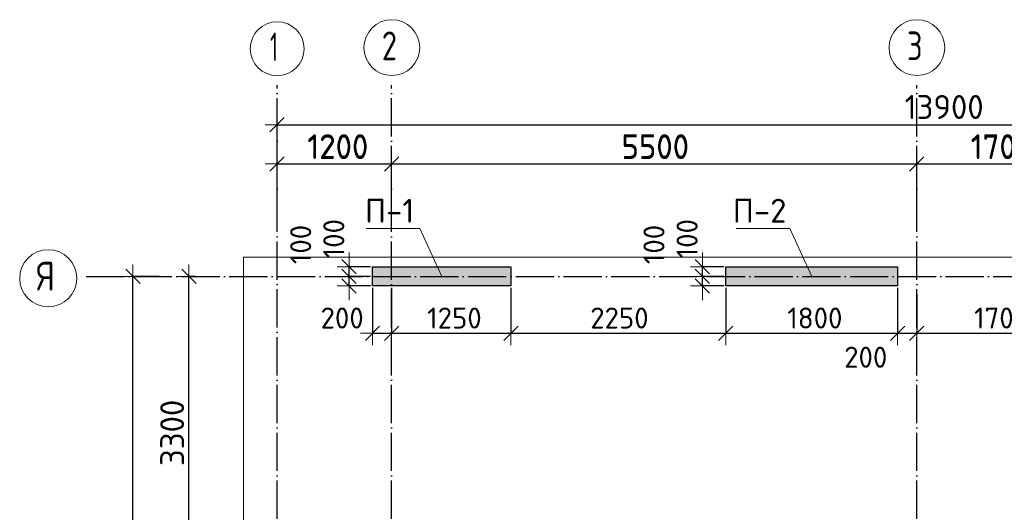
# Model space of a CAD drawing. Header units: millimetres. Extents: x -2725 to 87801, y 44707 to 71266.
# Tile 15 of 22: x 27305 to 37617, y 65311 to 70465. Entities that reach past the tile are written whole.
import ezdxf

# ---------------------------------------------------------------- set-up
doc = ezdxf.new("R2010")
doc.units = ezdxf.units.MM
doc.header["$PDMODE"] = 65
for name, pattern in [('______11', [500, 400, -50, 0, -50]), ('______3', [500, 400, -100]), ('______5', [1100, 800, -100, 100, -100])]:
    doc.linetypes.add(name, pattern=pattern)
for name, color, linetype, lineweight in [('Standard', 7, 'Continuous', 25), ('Балка_ общее', 7, '______3', 13), ('Высотная отметка (отверстия)', 7, 'Continuous', 13), ('Размерная линия_ общее', 7, 'Continuous', 13)]:
    doc.layers.add(name, color=color, linetype=linetype, lineweight=lineweight)
doc.layers.add('Осевая линия_ общее', color=7, linetype='______5', lineweight=13, true_color=0xa0a0a0)
doc.styles.add('ISOCPEUR', font='ISOCPEUR')
doc.dimstyles.new('DIMSTYLE_10', dxfattribs={"dimtxt": 220, "dimasz": 250, "dimexe": 0, "dimexo": 0, "dimgap": 110, "dimtad": 2, "dimdec": 0, "dimrnd": 5, "dimzin": 12, "dimdsep": 46, "dimtxsty": 'ISOCPEUR', "dimblk1": 'ALL_ML_STRICH', "dimblk2": 'ALL_ML_STRICH', "dimsah": 1, "dimcen": 0, "dimclrd": 7, "dimclre": 256, "dimclrt": 7, "dimadec": 0, "dimazin": 0, "dimtfac": 1, "dimtdec": 0, "dimtix": 1, "dimtmove": 2, "dimatfit": 3, "dimfxl": 0, "dimtzin": 0, "dimlwd": 0, "dimlwe": -3, "dimarcsym": 0})
doc.dimstyles.new('DIMSTYLE_11', dxfattribs={"dimtxt": 220, "dimasz": 250, "dimexe": 0, "dimexo": 0, "dimgap": 110, "dimtad": 0, "dimdec": 0, "dimrnd": 5, "dimzin": 12, "dimdsep": 46, "dimtxsty": 'ISOCPEUR', "dimblk1": 'ALL_ML_STRICH', "dimblk2": 'ALL_ML_STRICH', "dimsah": 1, "dimcen": 0, "dimclrd": 7, "dimclre": 256, "dimclrt": 7, "dimadec": 0, "dimazin": 0, "dimtfac": 1, "dimtdec": 0, "dimtix": 1, "dimtmove": 2, "dimatfit": 3, "dimfxl": 0, "dimtvp": 1.2, "dimtzin": 0, "dimlwd": 0, "dimlwe": -3, "dimarcsym": 0})
doc.dimstyles.new('DIMSTYLE_13', dxfattribs={"dimtxt": 220, "dimasz": 250, "dimexe": 0, "dimexo": 0, "dimgap": 110, "dimtad": 2, "dimdec": 0, "dimrnd": 5, "dimzin": 12, "dimdsep": 46, "dimtxsty": 'ISOCPEUR', "dimblk1": 'ALL_ML_STRICH', "dimblk2": 'ALL_ML_STRICH', "dimsah": 1, "dimcen": 0, "dimclrd": 7, "dimclre": 256, "dimclrt": 7, "dimadec": 0, "dimazin": 0, "dimtfac": 1, "dimtdec": 0, "dimtix": 1, "dimtmove": 2, "dimatfit": 3, "dimfxl": 0, "dimtvp": 1.2, "dimtzin": 0, "dimlwd": 0, "dimlwe": -3, "dimarcsym": 0})
doc.dimstyles.new('DIMSTYLE_2', dxfattribs={"dimtxt": 250, "dimasz": 250, "dimexe": 0, "dimexo": 0, "dimgap": 125, "dimtad": 2, "dimdec": 0, "dimrnd": 5, "dimzin": 12, "dimdsep": 46, "dimtxsty": 'ISOCPEUR', "dimblk1": 'ALL_ML_STRICH', "dimblk2": 'ALL_ML_STRICH', "dimsah": 1, "dimcen": 0, "dimclrd": 7, "dimclre": 256, "dimclrt": 7, "dimadec": 0, "dimazin": 0, "dimtfac": 1, "dimtdec": 0, "dimtix": 1, "dimtmove": 2, "dimatfit": 3, "dimfxl": 0, "dimtzin": 0, "dimlwd": 0, "dimlwe": -3, "dimarcsym": 0})
doc.dimstyles.new('DIMSTYLE_3', dxfattribs={"dimtxt": 250, "dimasz": 250, "dimexe": 0, "dimexo": 0, "dimgap": 125, "dimtad": 2, "dimdec": 0, "dimrnd": 5, "dimzin": 12, "dimdsep": 46, "dimtxsty": 'ISOCPEUR', "dimblk1": 'ALL_ML_STRICH', "dimblk2": 'ALL_ML_STRICH', "dimsah": 1, "dimcen": 0, "dimclrd": 7, "dimclre": 256, "dimclrt": 7, "dimadec": 0, "dimazin": 0, "dimtfac": 1, "dimtdec": 0, "dimtix": 1, "dimtmove": 2, "dimatfit": 3, "dimfxl": 0, "dimtzin": 0, "dimlwd": 0, "dimlwe": -3, "dimarcsym": 0})
doc.dimstyles.new('DIMSTYLE_8', dxfattribs={"dimtxt": 220, "dimasz": 250, "dimexe": 0, "dimexo": 0, "dimgap": 110, "dimtad": 2, "dimdec": 0, "dimrnd": 5, "dimzin": 12, "dimdsep": 46, "dimtxsty": 'ISOCPEUR', "dimblk1": 'ALL_ML_STRICH', "dimblk2": 'ALL_ML_STRICH', "dimsah": 1, "dimcen": 0, "dimclrd": 7, "dimclre": 256, "dimclrt": 7, "dimadec": 0, "dimazin": 0, "dimtfac": 1, "dimtdec": 0, "dimtix": 1, "dimtmove": 2, "dimatfit": 3, "dimfxl": 0, "dimtvp": 1.2, "dimtzin": 0, "dimlwd": 0, "dimlwe": -3, "dimarcsym": 0})
doc.dimstyles.new('DIMSTYLE_9', dxfattribs={"dimtxt": 220, "dimasz": 250, "dimexe": 0, "dimexo": 0, "dimgap": 110, "dimtad": 2, "dimdec": 0, "dimrnd": 5, "dimzin": 12, "dimdsep": 46, "dimtxsty": 'ISOCPEUR', "dimblk1": 'ALL_ML_STRICH', "dimblk2": 'ALL_ML_STRICH', "dimsah": 1, "dimcen": 0, "dimclrd": 7, "dimclre": 256, "dimclrt": 7, "dimadec": 0, "dimazin": 0, "dimtfac": 1, "dimtdec": 0, "dimtix": 1, "dimtmove": 2, "dimatfit": 3, "dimfxl": 0, "dimtzin": 0, "dimlwd": 0, "dimlwe": -3, "dimarcsym": 0})

# ---------------------------------------------------------------- blocks, each defined once
blk = doc.blocks.new('ALL_ML_STRICH')
at = {"color": 0, "linetype": 'ByBlock', "lineweight": -2}
for p, q in [((0, -0.5), (0, 0.5)), ((-1, 0), (0.5, 0)), ((-0.3, -0.3), (0.3, 0.3))]:
    blk.add_line(p, q, dxfattribs=at)
blk = doc.blocks.new('*D4')
at = {"layer": 'DEFPOINTS', "color": 7, "linetype": 'Continuous', "lineweight": 13, "transparency": 33554687}
for p in [(30000, 69367), (43900, 69206), (30000, 69000)]:
    blk.add_point(p, dxfattribs=at)
at = {"layer": 'Балка_ общее', "color": 251, "linetype": 'Continuous', "lineweight": -2, "true_color": 0x656565, "transparency": 33554687}
for p, q in [((30000, 69010), (30000, 69367)), ((43900, 69196), (43900, 69367))]:
    blk.add_line(p, q, dxfattribs=at)
at = {"layer": 'Балка_ общее', "color": 7, "linetype": 'Continuous', "lineweight": -2, "transparency": 33554687}
blk.add_line((30000, 69367), (43900, 69367), dxfattribs=at)
at = {"layer": 'Балка_ общее', "color": 7, "linetype": 'Continuous', "lineweight": 13, "transparency": 33554687, "xscale": 250, "yscale": 250, "zscale": 250, "rotation": 180}
blk.add_blockref('ALL_ML_STRICH', (30000, 69367), dxfattribs=at)
at = {"layer": 'Балка_ общее', "color": 7, "linetype": 'Continuous', "lineweight": 13, "transparency": 33554687, "xscale": 250, "yscale": 250, "zscale": 250}
blk.add_blockref('ALL_ML_STRICH', (43900, 69367), dxfattribs=at)
at = {"layer": 'Балка_ общее', "color": 7, "linetype": 'Continuous', "lineweight": 13, "transparency": 33554687, "insert": (36987, 69552), "char_height": 250, "width": 1250, "attachment_point": 5, "style": 'ISOCPEUR'}
blk.add_mtext('\\A1;{13900}', dxfattribs=at)
blk = doc.blocks.new('*D5')
at = {"layer": 'DEFPOINTS', "color": 7, "linetype": 'Continuous', "lineweight": 13, "transparency": 33554687}
for p in [(30000, 68957), (31200, 68528), (30000, 68360)]:
    blk.add_point(p, dxfattribs=at)
at = {"layer": 'Балка_ общее', "color": 251, "linetype": 'Continuous', "lineweight": -2, "true_color": 0x656565, "transparency": 33554687}
for p, q in [((30000, 68370), (30000, 68957)), ((31200, 68538), (31200, 68957))]:
    blk.add_line(p, q, dxfattribs=at)
at = {"layer": 'Балка_ общее', "color": 7, "linetype": 'Continuous', "lineweight": -2, "transparency": 33554687}
blk.add_line((30000, 68957), (31200, 68957), dxfattribs=at)
at = {"layer": 'Балка_ общее', "color": 7, "linetype": 'Continuous', "lineweight": 13, "transparency": 33554687, "xscale": 250, "yscale": 250, "zscale": 250, "rotation": 180}
blk.add_blockref('ALL_ML_STRICH', (30000, 68957), dxfattribs=at)
at = {"layer": 'Балка_ общее', "color": 7, "linetype": 'Continuous', "lineweight": 13, "transparency": 33554687, "xscale": 250, "yscale": 250, "zscale": 250}
blk.add_blockref('ALL_ML_STRICH', (31200, 68957), dxfattribs=at)
at = {"layer": 'Балка_ общее', "color": 7, "linetype": 'Continuous', "lineweight": 13, "transparency": 33554687, "insert": (30637, 69142), "char_height": 250, "width": 1000, "attachment_point": 5, "style": 'ISOCPEUR'}
blk.add_mtext('\\A1;{1200}', dxfattribs=at)
blk = doc.blocks.new('*D6')
at = {"layer": 'DEFPOINTS', "color": 7, "linetype": 'Continuous', "lineweight": 13, "transparency": 33554687}
for p in [(31200, 68957), (31200, 68528), (36700, 68569)]:
    blk.add_point(p, dxfattribs=at)
at = {"layer": 'Балка_ общее', "color": 251, "linetype": 'Continuous', "lineweight": -2, "true_color": 0x656565, "transparency": 33554687}
for p, q in [((31200, 68538), (31200, 68957)), ((36700, 68559), (36700, 68957))]:
    blk.add_line(p, q, dxfattribs=at)
at = {"layer": 'Балка_ общее', "color": 7, "linetype": 'Continuous', "lineweight": -2, "transparency": 33554687}
blk.add_line((31200, 68957), (36700, 68957), dxfattribs=at)
at = {"layer": 'Балка_ общее', "color": 7, "linetype": 'Continuous', "lineweight": 13, "transparency": 33554687, "xscale": 250, "yscale": 250, "zscale": 250, "rotation": 180}
blk.add_blockref('ALL_ML_STRICH', (31200, 68957), dxfattribs=at)
at = {"layer": 'Балка_ общее', "color": 7, "linetype": 'Continuous', "lineweight": 13, "transparency": 33554687, "xscale": 250, "yscale": 250, "zscale": 250}
blk.add_blockref('ALL_ML_STRICH', (36700, 68957), dxfattribs=at)
at = {"layer": 'Балка_ общее', "color": 7, "linetype": 'Continuous', "lineweight": 13, "transparency": 33554687, "insert": (33962, 69142), "char_height": 250, "width": 1000, "attachment_point": 5, "style": 'ISOCPEUR'}
blk.add_mtext('\\A1;{5500}', dxfattribs=at)
blk = doc.blocks.new('*D7')
at = {"layer": 'DEFPOINTS', "color": 7, "linetype": 'Continuous', "lineweight": 13, "transparency": 33554687}
for p in [(36700, 68957), (36700, 68569), (38400, 68528)]:
    blk.add_point(p, dxfattribs=at)
at = {"layer": 'Балка_ общее', "color": 251, "linetype": 'Continuous', "lineweight": -2, "true_color": 0x656565, "transparency": 33554687}
for p, q in [((36700, 68559), (36700, 68957)), ((38400, 68538), (38400, 68957))]:
    blk.add_line(p, q, dxfattribs=at)
at = {"layer": 'Балка_ общее', "color": 7, "linetype": 'Continuous', "lineweight": -2, "transparency": 33554687}
blk.add_line((36700, 68957), (38400, 68957), dxfattribs=at)
at = {"layer": 'Балка_ общее', "color": 7, "linetype": 'Continuous', "lineweight": 13, "transparency": 33554687, "xscale": 250, "yscale": 250, "zscale": 250, "rotation": 180}
blk.add_blockref('ALL_ML_STRICH', (36700, 68957), dxfattribs=at)
at = {"layer": 'Балка_ общее', "color": 7, "linetype": 'Continuous', "lineweight": 13, "transparency": 33554687, "xscale": 250, "yscale": 250, "zscale": 250}
blk.add_blockref('ALL_ML_STRICH', (38400, 68957), dxfattribs=at)
at = {"layer": 'Балка_ общее', "color": 7, "linetype": 'Continuous', "lineweight": 13, "transparency": 33554687, "insert": (37587, 69142), "char_height": 250, "width": 1000, "attachment_point": 5, "style": 'ISOCPEUR'}
blk.add_mtext('\\A1;{1700}', dxfattribs=at)
blk = doc.blocks.new('*D32')
at = {"layer": 'DEFPOINTS', "color": 7, "linetype": 'Continuous', "lineweight": 13, "transparency": 33554687}
for p in [(31000, 67680), (31200, 67680), (31000, 67184)]:
    blk.add_point(p, dxfattribs=at)
at = {"layer": 'Размерная линия_ общее', "color": 253, "linetype": 'Continuous', "lineweight": -2, "true_color": 0xa0a0a0, "transparency": 33554687}
for p, q in [((31000, 67660), (31000, 67184)), ((31200, 67660), (31200, 67184))]:
    blk.add_line(p, q, dxfattribs=at)
at = {"layer": 'Размерная линия_ общее', "color": 7, "linetype": 'Continuous', "lineweight": -2, "transparency": 33554687}
blk.add_line((31000, 67184), (31200, 67184), dxfattribs=at)
at = {"layer": 'Размерная линия_ общее', "color": 7, "linetype": 'Continuous', "lineweight": 13, "transparency": 33554687, "xscale": 250, "yscale": 250, "zscale": 250, "rotation": 180}
blk.add_blockref('ALL_ML_STRICH', (31000, 67184), dxfattribs=at)
at = {"layer": 'Размерная линия_ общее', "color": 7, "linetype": 'Continuous', "lineweight": 13, "transparency": 33554687, "xscale": 250, "yscale": 250, "zscale": 250}
blk.add_blockref('ALL_ML_STRICH', (31200, 67184), dxfattribs=at)
at = {"layer": 'Размерная линия_ общее', "color": 7, "linetype": 'Continuous', "lineweight": 13, "transparency": 33554687, "insert": (30682, 67344), "char_height": 220, "width": 660, "attachment_point": 5, "style": 'ISOCPEUR'}
blk.add_mtext('\\A1;{200}', dxfattribs=at)
blk = doc.blocks.new('*D33')
at = {"layer": 'DEFPOINTS', "color": 7, "linetype": 'Continuous', "lineweight": 13, "transparency": 33554687}
for p in [(31200, 67680), (32450, 67680), (31200, 67184)]:
    blk.add_point(p, dxfattribs=at)
at = {"layer": 'Размерная линия_ общее', "color": 253, "linetype": 'Continuous', "lineweight": -2, "true_color": 0xa0a0a0, "transparency": 33554687}
for p, q in [((31200, 67660), (31200, 67184)), ((32450, 67660), (32450, 67184))]:
    blk.add_line(p, q, dxfattribs=at)
at = {"layer": 'Размерная линия_ общее', "color": 7, "linetype": 'Continuous', "lineweight": -2, "transparency": 33554687}
blk.add_line((31200, 67184), (32450, 67184), dxfattribs=at)
at = {"layer": 'Размерная линия_ общее', "color": 7, "linetype": 'Continuous', "lineweight": 13, "transparency": 33554687, "xscale": 250, "yscale": 250, "zscale": 250, "rotation": 180}
blk.add_blockref('ALL_ML_STRICH', (31200, 67184), dxfattribs=at)
at = {"layer": 'Размерная линия_ общее', "color": 7, "linetype": 'Continuous', "lineweight": 13, "transparency": 33554687, "xscale": 250, "yscale": 250, "zscale": 250}
blk.add_blockref('ALL_ML_STRICH', (32450, 67184), dxfattribs=at)
at = {"layer": 'Размерная линия_ общее', "color": 7, "linetype": 'Continuous', "lineweight": 13, "transparency": 33554687, "insert": (31858, 67344), "char_height": 220, "width": 880, "attachment_point": 5, "style": 'ISOCPEUR'}
blk.add_mtext('\\A1;{1250}', dxfattribs=at)
blk = doc.blocks.new('*D34')
at = {"layer": 'DEFPOINTS', "color": 7, "linetype": 'Continuous', "lineweight": 13, "transparency": 33554687}
for p in [(32450, 67680), (34700, 67680), (32450, 67184)]:
    blk.add_point(p, dxfattribs=at)
at = {"layer": 'Размерная линия_ общее', "color": 253, "linetype": 'Continuous', "lineweight": -2, "true_color": 0xa0a0a0, "transparency": 33554687}
for p, q in [((32450, 67660), (32450, 67184)), ((34700, 67660), (34700, 67184))]:
    blk.add_line(p, q, dxfattribs=at)
at = {"layer": 'Размерная линия_ общее', "color": 7, "linetype": 'Continuous', "lineweight": -2, "transparency": 33554687}
blk.add_line((32450, 67184), (34700, 67184), dxfattribs=at)
at = {"layer": 'Размерная линия_ общее', "color": 7, "linetype": 'Continuous', "lineweight": 13, "transparency": 33554687, "xscale": 250, "yscale": 250, "zscale": 250, "rotation": 180}
blk.add_blockref('ALL_ML_STRICH', (32450, 67184), dxfattribs=at)
at = {"layer": 'Размерная линия_ общее', "color": 7, "linetype": 'Continuous', "lineweight": 13, "transparency": 33554687, "xscale": 250, "yscale": 250, "zscale": 250}
blk.add_blockref('ALL_ML_STRICH', (34700, 67184), dxfattribs=at)
at = {"layer": 'Размерная линия_ общее', "color": 7, "linetype": 'Continuous', "lineweight": 13, "transparency": 33554687, "insert": (33586, 67344), "char_height": 220, "width": 880, "attachment_point": 5, "style": 'ISOCPEUR'}
blk.add_mtext('\\A1;{2250}', dxfattribs=at)
blk = doc.blocks.new('*D35')
at = {"layer": 'DEFPOINTS', "color": 7, "linetype": 'Continuous', "lineweight": 13, "transparency": 33554687}
for p in [(34700, 67680), (36500, 67680), (34700, 67184)]:
    blk.add_point(p, dxfattribs=at)
at = {"layer": 'Размерная линия_ общее', "color": 253, "linetype": 'Continuous', "lineweight": -2, "true_color": 0xa0a0a0, "transparency": 33554687}
for p, q in [((34700, 67660), (34700, 67184)), ((36500, 67660), (36500, 67184))]:
    blk.add_line(p, q, dxfattribs=at)
at = {"layer": 'Размерная линия_ общее', "color": 7, "linetype": 'Continuous', "lineweight": -2, "transparency": 33554687}
blk.add_line((34700, 67184), (36500, 67184), dxfattribs=at)
at = {"layer": 'Размерная линия_ общее', "color": 7, "linetype": 'Continuous', "lineweight": 13, "transparency": 33554687, "xscale": 250, "yscale": 250, "zscale": 250, "rotation": 180}
blk.add_blockref('ALL_ML_STRICH', (34700, 67184), dxfattribs=at)
at = {"layer": 'Размерная линия_ общее', "color": 7, "linetype": 'Continuous', "lineweight": 13, "transparency": 33554687, "xscale": 250, "yscale": 250, "zscale": 250}
blk.add_blockref('ALL_ML_STRICH', (36500, 67184), dxfattribs=at)
at = {"layer": 'Размерная линия_ общее', "color": 7, "linetype": 'Continuous', "lineweight": 13, "transparency": 33554687, "insert": (35633, 67344), "char_height": 220, "width": 880, "attachment_point": 5, "style": 'ISOCPEUR'}
blk.add_mtext('\\A1;{1800}', dxfattribs=at)
blk = doc.blocks.new('*D36')
at = {"layer": 'DEFPOINTS', "color": 7, "linetype": 'Continuous', "lineweight": 13, "transparency": 33554687}
for p in [(36500, 67680), (36700, 67609), (36500, 67184)]:
    blk.add_point(p, dxfattribs=at)
at = {"layer": 'Размерная линия_ общее', "color": 253, "linetype": 'Continuous', "lineweight": -2, "true_color": 0xa0a0a0, "transparency": 33554687}
for p, q in [((36500, 67660), (36500, 67184)), ((36700, 67589), (36700, 67184))]:
    blk.add_line(p, q, dxfattribs=at)
at = {"layer": 'Размерная линия_ общее', "color": 7, "linetype": 'Continuous', "lineweight": -2, "transparency": 33554687}
blk.add_line((36500, 67184), (36700, 67184), dxfattribs=at)
at = {"layer": 'Размерная линия_ общее', "color": 7, "linetype": 'Continuous', "lineweight": 13, "transparency": 33554687, "xscale": 250, "yscale": 250, "zscale": 250, "rotation": 180}
blk.add_blockref('ALL_ML_STRICH', (36500, 67184), dxfattribs=at)
at = {"layer": 'Размерная линия_ общее', "color": 7, "linetype": 'Continuous', "lineweight": 13, "transparency": 33554687, "xscale": 250, "yscale": 250, "zscale": 250}
blk.add_blockref('ALL_ML_STRICH', (36700, 67184), dxfattribs=at)
at = {"layer": 'Размерная линия_ общее', "color": 7, "linetype": 'Continuous', "lineweight": 13, "transparency": 33554687, "insert": (36166, 66934), "char_height": 220, "width": 660, "attachment_point": 5, "style": 'ISOCPEUR'}
blk.add_mtext('\\A1;{200}', dxfattribs=at)
blk = doc.blocks.new('*D37')
at = {"layer": 'DEFPOINTS', "color": 7, "linetype": 'Continuous', "lineweight": 13, "transparency": 33554687}
for p in [(38400, 67780), (36700, 67609), (36700, 67184)]:
    blk.add_point(p, dxfattribs=at)
at = {"layer": 'Размерная линия_ общее', "color": 253, "linetype": 'Continuous', "lineweight": -2, "true_color": 0xa0a0a0, "transparency": 33554687}
for p, q in [((38400, 67760), (38400, 67184)), ((36700, 67589), (36700, 67184))]:
    blk.add_line(p, q, dxfattribs=at)
at = {"layer": 'Размерная линия_ общее', "color": 7, "linetype": 'Continuous', "lineweight": -2, "transparency": 33554687}
blk.add_line((36700, 67184), (38400, 67184), dxfattribs=at)
at = {"layer": 'Размерная линия_ общее', "color": 7, "linetype": 'Continuous', "lineweight": 13, "transparency": 33554687, "xscale": 250, "yscale": 250, "zscale": 250, "rotation": 180}
blk.add_blockref('ALL_ML_STRICH', (36700, 67184), dxfattribs=at)
at = {"layer": 'Размерная линия_ общее', "color": 7, "linetype": 'Continuous', "lineweight": 13, "transparency": 33554687, "xscale": 250, "yscale": 250, "zscale": 250}
blk.add_blockref('ALL_ML_STRICH', (38400, 67184), dxfattribs=at)
at = {"layer": 'Размерная линия_ общее', "color": 7, "linetype": 'Continuous', "lineweight": 13, "transparency": 33554687, "insert": (37583, 67344), "char_height": 220, "width": 880, "attachment_point": 5, "style": 'ISOCPEUR'}
blk.add_mtext('\\A1;{1700}', dxfattribs=at)
blk = doc.blocks.new('*D73')
at = {"layer": 'DEFPOINTS', "color": 7, "linetype": 'Continuous', "lineweight": 13, "transparency": 33554687}
for p in [(31000, 67780), (30755, 67680), (31000, 67680)]:
    blk.add_point(p, dxfattribs=at)
at = {"layer": 'Размерная линия_ общее', "color": 253, "linetype": 'Continuous', "lineweight": -2, "true_color": 0xa0a0a0, "transparency": 33554687}
for p, q in [((30980, 67780), (30755, 67780)), ((30980, 67680), (30755, 67680))]:
    blk.add_line(p, q, dxfattribs=at)
at = {"layer": 'Размерная линия_ общее', "color": 7, "linetype": 'Continuous', "lineweight": -2, "transparency": 33554687}
blk.add_line((30755, 67680), (30755, 67780), dxfattribs=at)
at = {"layer": 'Размерная линия_ общее', "color": 7, "linetype": 'Continuous', "lineweight": 13, "transparency": 33554687, "xscale": 250, "yscale": 250, "zscale": 250}
for p, rotation in [((30755, 67680), 270), ((30755, 67780), 90)]:
    blk.add_blockref('ALL_ML_STRICH', p, dxfattribs=dict(at, rotation=rotation))
at = {"layer": 'Размерная линия_ общее', "color": 7, "linetype": 'Continuous', "lineweight": 13, "transparency": 33554687, "insert": (30248, 68113), "char_height": 220, "width": 660, "attachment_point": 5, "rotation": 90, "style": 'ISOCPEUR'}
blk.add_mtext('\\A1;{100}', dxfattribs=at)
blk = doc.blocks.new('*D74')
at = {"layer": 'DEFPOINTS', "color": 7, "linetype": 'Continuous', "lineweight": 13, "transparency": 33554687}
for p in [(31000, 67880), (30755, 67780), (31000, 67780)]:
    blk.add_point(p, dxfattribs=at)
at = {"layer": 'Размерная линия_ общее', "color": 253, "linetype": 'Continuous', "lineweight": -2, "true_color": 0xa0a0a0, "transparency": 33554687}
for p, q in [((30980, 67880), (30755, 67880)), ((30980, 67780), (30755, 67780))]:
    blk.add_line(p, q, dxfattribs=at)
at = {"layer": 'Размерная линия_ общее', "color": 7, "linetype": 'Continuous', "lineweight": -2, "transparency": 33554687}
blk.add_line((30755, 67780), (30755, 67880), dxfattribs=at)
at = {"layer": 'Размерная линия_ общее', "color": 7, "linetype": 'Continuous', "lineweight": 13, "transparency": 33554687, "xscale": 250, "yscale": 250, "zscale": 250}
for p, rotation in [((30755, 67780), 270), ((30755, 67880), 90)]:
    blk.add_blockref('ALL_ML_STRICH', p, dxfattribs=dict(at, rotation=rotation))
at = {"layer": 'Размерная линия_ общее', "color": 7, "linetype": 'Continuous', "lineweight": 13, "transparency": 33554687, "insert": (30595, 68174), "char_height": 220, "width": 660, "attachment_point": 5, "rotation": 90, "style": 'ISOCPEUR'}
blk.add_mtext('\\A1;{100}', dxfattribs=at)
blk = doc.blocks.new('*D75')
at = {"layer": 'DEFPOINTS', "color": 7, "linetype": 'Continuous', "lineweight": 13, "transparency": 33554687}
for p in [(34700, 67780), (34455, 67680), (34700, 67680)]:
    blk.add_point(p, dxfattribs=at)
at = {"layer": 'Размерная линия_ общее', "color": 253, "linetype": 'Continuous', "lineweight": -2, "true_color": 0xa0a0a0, "transparency": 33554687}
for p, q in [((34680, 67780), (34455, 67780)), ((34680, 67680), (34455, 67680))]:
    blk.add_line(p, q, dxfattribs=at)
at = {"layer": 'Размерная линия_ общее', "color": 7, "linetype": 'Continuous', "lineweight": -2, "transparency": 33554687}
blk.add_line((34455, 67680), (34455, 67780), dxfattribs=at)
at = {"layer": 'Размерная линия_ общее', "color": 7, "linetype": 'Continuous', "lineweight": 13, "transparency": 33554687, "xscale": 250, "yscale": 250, "zscale": 250}
for p, rotation in [((34455, 67680), 270), ((34455, 67780), 90)]:
    blk.add_blockref('ALL_ML_STRICH', p, dxfattribs=dict(at, rotation=rotation))
at = {"layer": 'Размерная линия_ общее', "color": 7, "linetype": 'Continuous', "lineweight": 13, "transparency": 33554687, "insert": (33948, 68113), "char_height": 220, "width": 660, "attachment_point": 5, "rotation": 90, "style": 'ISOCPEUR'}
blk.add_mtext('\\A1;{100}', dxfattribs=at)
blk = doc.blocks.new('*D76')
at = {"layer": 'DEFPOINTS', "color": 7, "linetype": 'Continuous', "lineweight": 13, "transparency": 33554687}
for p in [(34700, 67880), (34455, 67780), (34700, 67780)]:
    blk.add_point(p, dxfattribs=at)
at = {"layer": 'Размерная линия_ общее', "color": 253, "linetype": 'Continuous', "lineweight": -2, "true_color": 0xa0a0a0, "transparency": 33554687}
for p, q in [((34680, 67880), (34455, 67880)), ((34680, 67780), (34455, 67780))]:
    blk.add_line(p, q, dxfattribs=at)
at = {"layer": 'Размерная линия_ общее', "color": 7, "linetype": 'Continuous', "lineweight": -2, "transparency": 33554687}
blk.add_line((34455, 67780), (34455, 67880), dxfattribs=at)
at = {"layer": 'Размерная линия_ общее', "color": 7, "linetype": 'Continuous', "lineweight": 13, "transparency": 33554687, "xscale": 250, "yscale": 250, "zscale": 250}
for p, rotation in [((34455, 67780), 270), ((34455, 67880), 90)]:
    blk.add_blockref('ALL_ML_STRICH', p, dxfattribs=dict(at, rotation=rotation))
at = {"layer": 'Размерная линия_ общее', "color": 7, "linetype": 'Continuous', "lineweight": 13, "transparency": 33554687, "insert": (34295, 68174), "char_height": 220, "width": 660, "attachment_point": 5, "rotation": 90, "style": 'ISOCPEUR'}
blk.add_mtext('\\A1;{100}', dxfattribs=at)
blk = doc.blocks.new('*D148')
at = {"layer": 'DEFPOINTS', "color": 7, "linetype": 'Continuous', "lineweight": 13, "transparency": 33554687}
for p in [(28774, 67780), (28160, 46740), (28491, 46740)]:
    blk.add_point(p, dxfattribs=at)
at = {"layer": 'Балка_ общее', "color": 251, "linetype": 'Continuous', "lineweight": -2, "true_color": 0x656565, "transparency": 33554687}
for p, q in [((28764, 67780), (28491, 67780)), ((28170, 46740), (28491, 46740))]:
    blk.add_line(p, q, dxfattribs=at)
at = {"layer": 'Балка_ общее', "color": 7, "linetype": 'Continuous', "lineweight": -2, "transparency": 33554687}
blk.add_line((28491, 46740), (28491, 67780), dxfattribs=at)
at = {"layer": 'Балка_ общее', "color": 7, "linetype": 'Continuous', "lineweight": 13, "transparency": 33554687, "xscale": 250, "yscale": 250, "zscale": 250}
for p, rotation in [((28491, 67780), 90), ((28491, 46740), 270)]:
    blk.add_blockref('ALL_ML_STRICH', p, dxfattribs=dict(at, rotation=rotation))
at = {"layer": 'Балка_ общее', "color": 7, "linetype": 'Continuous', "lineweight": 13, "transparency": 33554687, "insert": (28316, 57285), "char_height": 250, "width": 1250, "attachment_point": 5, "rotation": 90, "style": 'ISOCPEUR'}
blk.add_mtext('\\A1;{21040}', dxfattribs=at)
blk = doc.blocks.new('*D154')
at = {"layer": 'DEFPOINTS', "color": 7, "linetype": 'Continuous', "lineweight": 13, "transparency": 33554687}
for p in [(29154, 67780), (29077, 64480), (30267, 64480)]:
    blk.add_point(p, dxfattribs=at)
at = {"layer": 'Балка_ общее', "color": 251, "linetype": 'Continuous', "lineweight": -2, "true_color": 0x656565, "transparency": 33554687}
for p, q in [((29144, 67780), (29077, 67780)), ((30257, 64480), (29077, 64480))]:
    blk.add_line(p, q, dxfattribs=at)
at = {"layer": 'Балка_ общее', "color": 7, "linetype": 'Continuous', "lineweight": -2, "transparency": 33554687}
blk.add_line((29077, 64480), (29077, 67780), dxfattribs=at)
at = {"layer": 'Балка_ общее', "color": 7, "linetype": 'Continuous', "lineweight": 13, "transparency": 33554687, "xscale": 250, "yscale": 250, "zscale": 250}
for p, rotation in [((29077, 67780), 90), ((29077, 64480), 270)]:
    blk.add_blockref('ALL_ML_STRICH', p, dxfattribs=dict(at, rotation=rotation))
at = {"layer": 'Балка_ общее', "color": 7, "linetype": 'Continuous', "lineweight": 13, "transparency": 33554687, "insert": (28902, 66142), "char_height": 250, "width": 1000, "attachment_point": 5, "rotation": 90, "style": 'ISOCPEUR'}
blk.add_mtext('\\A1;{3300}', dxfattribs=at)
blk = doc.blocks.new('*D173')
at = {"layer": 'DEFPOINTS', "color": 7, "linetype": 'Continuous', "lineweight": 13, "transparency": 33554687}
for p in [(30000, 68957), (31200, 68528), (30000, 68360)]:
    blk.add_point(p, dxfattribs=at)
at = {"layer": 'Балка_ общее', "color": 251, "linetype": 'Continuous', "lineweight": -2, "true_color": 0x656565, "transparency": 33554687}
for p, q in [((30000, 68370), (30000, 68957)), ((31200, 68538), (31200, 68957))]:
    blk.add_line(p, q, dxfattribs=at)
at = {"layer": 'Балка_ общее', "color": 7, "linetype": 'Continuous', "lineweight": -2, "transparency": 33554687}
blk.add_line((30000, 68957), (31200, 68957), dxfattribs=at)
at = {"layer": 'Балка_ общее', "color": 7, "linetype": 'Continuous', "lineweight": 13, "transparency": 33554687, "xscale": 250, "yscale": 250, "zscale": 250, "rotation": 180}
blk.add_blockref('ALL_ML_STRICH', (30000, 68957), dxfattribs=at)
at = {"layer": 'Балка_ общее', "color": 7, "linetype": 'Continuous', "lineweight": 13, "transparency": 33554687, "xscale": 250, "yscale": 250, "zscale": 250}
blk.add_blockref('ALL_ML_STRICH', (31200, 68957), dxfattribs=at)
at = {"layer": 'Балка_ общее', "color": 7, "linetype": 'Continuous', "lineweight": 13, "transparency": 33554687, "insert": (30637, 69132), "char_height": 250, "width": 1000, "attachment_point": 5, "style": 'ISOCPEUR'}
blk.add_mtext('\\A1;{1200}', dxfattribs=at)
blk = doc.blocks.new('*D174')
at = {"layer": 'DEFPOINTS', "color": 7, "linetype": 'Continuous', "lineweight": 13, "transparency": 33554687}
for p in [(31200, 68957), (31200, 68528), (36700, 68569)]:
    blk.add_point(p, dxfattribs=at)
at = {"layer": 'Балка_ общее', "color": 251, "linetype": 'Continuous', "lineweight": -2, "true_color": 0x656565, "transparency": 33554687}
for p, q in [((31200, 68538), (31200, 68957)), ((36700, 68579), (36700, 68957))]:
    blk.add_line(p, q, dxfattribs=at)
at = {"layer": 'Балка_ общее', "color": 7, "linetype": 'Continuous', "lineweight": -2, "transparency": 33554687}
blk.add_line((31200, 68957), (36700, 68957), dxfattribs=at)
at = {"layer": 'Балка_ общее', "color": 7, "linetype": 'Continuous', "lineweight": 13, "transparency": 33554687, "xscale": 250, "yscale": 250, "zscale": 250, "rotation": 180}
blk.add_blockref('ALL_ML_STRICH', (31200, 68957), dxfattribs=at)
at = {"layer": 'Балка_ общее', "color": 7, "linetype": 'Continuous', "lineweight": 13, "transparency": 33554687, "xscale": 250, "yscale": 250, "zscale": 250}
blk.add_blockref('ALL_ML_STRICH', (36700, 68957), dxfattribs=at)
at = {"layer": 'Балка_ общее', "color": 7, "linetype": 'Continuous', "lineweight": 13, "transparency": 33554687, "insert": (33962, 69132), "char_height": 250, "width": 1000, "attachment_point": 5, "style": 'ISOCPEUR'}
blk.add_mtext('\\A1;{5500}', dxfattribs=at)
blk = doc.blocks.new('*D175')
at = {"layer": 'DEFPOINTS', "color": 7, "linetype": 'Continuous', "lineweight": 13, "transparency": 33554687}
for p in [(36700, 68957), (36700, 68569), (38400, 68528)]:
    blk.add_point(p, dxfattribs=at)
at = {"layer": 'Балка_ общее', "color": 251, "linetype": 'Continuous', "lineweight": -2, "true_color": 0x656565, "transparency": 33554687}
for p, q in [((36700, 68579), (36700, 68957)), ((38400, 68538), (38400, 68957))]:
    blk.add_line(p, q, dxfattribs=at)
at = {"layer": 'Балка_ общее', "color": 7, "linetype": 'Continuous', "lineweight": -2, "transparency": 33554687}
blk.add_line((36700, 68957), (38400, 68957), dxfattribs=at)
at = {"layer": 'Балка_ общее', "color": 7, "linetype": 'Continuous', "lineweight": 13, "transparency": 33554687, "xscale": 250, "yscale": 250, "zscale": 250, "rotation": 180}
blk.add_blockref('ALL_ML_STRICH', (36700, 68957), dxfattribs=at)
at = {"layer": 'Балка_ общее', "color": 7, "linetype": 'Continuous', "lineweight": 13, "transparency": 33554687, "xscale": 250, "yscale": 250, "zscale": 250}
blk.add_blockref('ALL_ML_STRICH', (38400, 68957), dxfattribs=at)
at = {"layer": 'Балка_ общее', "color": 7, "linetype": 'Continuous', "lineweight": 13, "transparency": 33554687, "insert": (37587, 69132), "char_height": 250, "width": 1000, "attachment_point": 5, "style": 'ISOCPEUR'}
blk.add_mtext('\\A1;{1700}', dxfattribs=at)
blk = doc.blocks.new('СЛОЖНЫЙ_ОБЪЕКТ_3')
at = {"layer": 'Осевая линия_ общее', "color": 253, "linetype": '______11', "lineweight": -3, "true_color": 0xa0a0a0, "transparency": 33554687}
for p, q in [((30000, 45740), (30000, 69780)), ((31200, 45740), (31200, 69780)), ((36700, 45740), (36700, 69780)), ((28000, 67780), (44790, 67780))]:
    blk.add_line(p, q, dxfattribs=at)
at = {"layer": 'Осевая линия_ общее', "color": 7, "linetype": 'Continuous', "lineweight": 13, "transparency": 33554687}
for centre, radius in [((30002, 70162), 282), ((31202, 70173), 292), ((36702, 70173), 292), ((27604, 67760), 299)]:
    blk.add_circle(centre, radius, dxfattribs=at)
at = {"layer": 'Осевая линия_ общее', "color": 7, "linetype": 'Continuous', "lineweight": 13, "transparency": 33554687, "char_height": 300, "attachment_point": 7, "style": 'ISOCPEUR'}
for s, insert, width in [('\\W0.56;1', (29927, 70032), 233.33), ('\\W0.78;2', (31097, 70042), 326.41), ('\\W0.78;3', (36597, 70042), 326.41), ('\\W0.80;Я', (27484, 67630), 359.83)]:
    blk.add_mtext(s, dxfattribs=dict(at, insert=insert, width=width))

msp = doc.modelspace()

# ---------------------------------------------------------------- hatches: boundary and pattern name
at = {"linetype": 'Continuous', "lineweight": 13, "transparency": 33554687}
for points in [[(31000, 67880), (31000, 67680), (32450, 67680), (32450, 67880)], [(34700, 67880), (34700, 67680), (36500, 67680), (36500, 67880)]]:
    msp.add_hatch(color=7, dxfattribs=at).paths.add_polyline_path(points)

# ---------------------------------------------------------------- linework, layer by layer
at = {"color": 7, "linetype": 'Continuous', "lineweight": -3, "transparency": 33554687}
for p, q in [((31000, 67680), (31000, 67880)), ((31000, 67880), (32450, 67880)), ((32450, 67880), (32450, 67680)), ((34700, 67680), (34700, 67880)), ((34700, 67880), (36500, 67880)), ((36500, 67880), (36500, 67680)), ((32450, 67680), (31000, 67680)), ((36500, 67680), (34700, 67680))]:
    msp.add_line(p, q, dxfattribs=at)
at = {"layer": 'Standard', "color": 7, "linetype": 'Continuous', "lineweight": 13, "transparency": 33554687}
msp.add_lwpolyline([(29650, 46540), (46020, 46540), (46020, 67980), (29650, 67980), (29650, 46540)], dxfattribs=at)
at = {"layer": 'Высотная отметка (отверстия)', "color": 7, "linetype": 'Continuous', "lineweight": 13, "transparency": 33554687}
for points in [[(31725, 67780), (31494.3, 68281.9), (30934.3, 68281.9)], [(35600, 67780), (35369.3, 68281.9), (34809.3, 68281.9)]]:
    msp.add_lwpolyline(points, dxfattribs=at)

# ---------------------------------------------------------------- block references
at = {"layer": 'Осевая линия_ общее', "color": 253, "linetype": '______11', "lineweight": -3, "true_color": 0xa0a0a0, "transparency": 33554687}
msp.add_blockref('СЛОЖНЫЙ_ОБЪЕКТ_3', (0, 0), dxfattribs=at)

# ---------------------------------------------------------------- texts
at = {"layer": 'Высотная отметка (отверстия)', "color": 7, "linetype": 'Continuous', "lineweight": 13, "transparency": 33554687, "char_height": 250, "attachment_point": 8, "style": 'ISOCPEUR'}
for s, insert, width in [('\\A1;{\\fISOCPEUR|i0|b0;\\H250.000000;\\W1.000000;\\C7;П-1}\\P', (31179.3, 68341.9), 604.167), ('\\A1;{\\fISOCPEUR|i0|b0;\\H250.000000;\\W1.000000;\\C7;П-2}\\P', (35054.3, 68341.9), 664.583)]:
    msp.add_mtext(s, dxfattribs=dict(at, insert=insert, width=width))

# ---------------------------------------------------------------- dimensions: what is measured, and where the dimension line sits
at = {"layer": 'Балка_ общее', "color": 7, "linetype": 'Continuous', "lineweight": 13, "transparency": 33554687}
for base, p1, p2, dimstyle, picture, middle in [((43900, 69367.3), (30000, 69010), (43900, 69195.9), 'DIMSTYLE_2', '*D4', (36987.5, 69552.3)), ((31200, 68957.3), (30000, 68370), (31200, 68537.8), 'DIMSTYLE_3', '*D5', (30637.5, 69142.3)), ((36700, 68957.3), (31200, 68537.8), (36700, 68559.4), 'DIMSTYLE_3', '*D6', (33962.5, 69142.3)), ((38400, 68957.3), (36700, 68559.4), (38400, 68537.8), 'DIMSTYLE_3', '*D7', (37587.5, 69142.3)), ((31200, 68957.3), (30000, 68370), (31200, 68537.8), 'DIMSTYLE_3', '*D173', (30637.5, 69132.3)), ((36700, 68957.3), (31200, 68537.8), (36700, 68579.4), 'DIMSTYLE_3', '*D174', (33962.5, 69132.3)), ((38400, 68957.3), (36700, 68579.4), (38400, 68537.8), 'DIMSTYLE_3', '*D175', (37587.5, 69132.3))]:
    dim = msp.add_linear_dim(base=base, p1=p1, p2=p2, dimstyle=dimstyle, override={"dimpost": '<>', "dimclrd": 7, "dimclre": 251, "dimclrt": 7, "dimlwd": 0, "dimlwe": 65533}, dxfattribs=at)
    dim.commit()
    dim.dimension.update_dxf_attribs({"geometry": picture, "text_midpoint": middle, "dimtype": 160})
for base, p1, p2, picture, middle in [((28491.4, 67780), (28170, 46740), (28763.8, 67780), '*D148', (28316.4, 57285)), ((29076.9, 67780), (30256.9, 64480), (29143.8, 67780), '*D154', (28901.9, 66142.5))]:
    dim = msp.add_linear_dim(base=base, p1=p1, p2=p2, angle=90, dimstyle='DIMSTYLE_3', override={"dimpost": '<>', "dimclrd": 7, "dimclre": 251, "dimclrt": 7, "dimlwd": 0, "dimlwe": 65533}, dxfattribs=at)
    dim.commit()
    dim.dimension.update_dxf_attribs({"geometry": picture, "text_midpoint": middle, "dimtype": 160})
at = {"layer": 'Размерная линия_ общее', "color": 7, "linetype": 'Continuous', "lineweight": 13, "transparency": 33554687}
for base, p1, p2, picture, middle in [((30754.9, 67880), (30980, 67780), (30980, 67880), '*D74', (30595, 68173.7)), ((34454.9, 67880), (34680, 67780), (34680, 67880), '*D76', (34295, 68173.7)), ((30754.9, 67780), (30980, 67680), (30980, 67780), '*D73', (30248.1, 68112.6)), ((34454.9, 67780), (34680, 67680), (34680, 67780), '*D75', (33948.1, 68112.6))]:
    dim = msp.add_linear_dim(base=base, p1=p1, p2=p2, angle=90, dimstyle='DIMSTYLE_13', override={"dimpost": '<>', "dimclrd": 7, "dimclre": 253, "dimclrt": 7, "dimlwd": 0, "dimlwe": 65533}, dxfattribs=at)
    dim.commit()
    dim.dimension.update_dxf_attribs({"geometry": picture, "text_midpoint": middle, "dimtype": 160})
for base, p1, p2, dimstyle, picture, middle in [((38400, 67184), (36700, 67589), (38400, 67760), 'DIMSTYLE_10', '*D37', (37583, 67344)), ((31200, 67184), (31000, 67660), (31200, 67660), 'DIMSTYLE_8', '*D32', (30682.1, 67344.2)), ((32450, 67184), (31200, 67660), (32450, 67660), 'DIMSTYLE_9', '*D33', (31858, 67344)), ((34700, 67184), (32450, 67660), (34700, 67660), 'DIMSTYLE_10', '*D34', (33586, 67344)), ((36500, 67184), (34700, 67660), (36500, 67660), 'DIMSTYLE_10', '*D35', (35633, 67344)), ((36700, 67184), (36500, 67660), (36700, 67589), 'DIMSTYLE_11', '*D36', (36165.9, 66934))]:
    dim = msp.add_linear_dim(base=base, p1=p1, p2=p2, dimstyle=dimstyle, override={"dimpost": '<>', "dimclrd": 7, "dimclre": 253, "dimclrt": 7, "dimlwd": 0, "dimlwe": 65533}, dxfattribs=at)
    dim.commit()
    dim.dimension.update_dxf_attribs({"geometry": picture, "text_midpoint": middle, "dimtype": 160})

doc.saveas('drawing.dxf')
